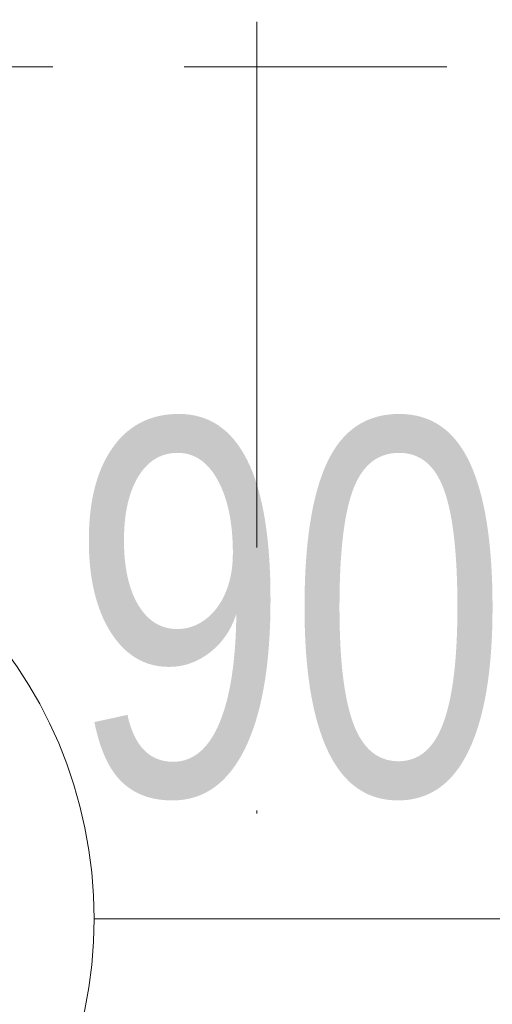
# Model space of a CAD drawing. Header units: inches. Extents: x 69729 to 77643, y -43505 to -36607.
# Tile 36 of 69: x 72429 to 72444, y -38197 to -38164. Entities that reach past the tile are written whole.
import ezdxf

# ---------------------------------------------------------------- set-up
doc = ezdxf.new("R2010")
doc.units = ezdxf.units.IN
doc.header["$MEASUREMENT"] = 0
doc.linetypes.add('DASHDOT', pattern=[1, 0.5, -0.25, 0, -0.25])
doc.linetypes.add('HIDDEN', pattern=[0.375, 0.25, -0.125])
doc.layers.get('0').update_dxf_attribs({"lineweight": 0})
for name, color, linetype, lineweight in [('p--dach', 2, 'Continuous', 30), ('p--drzwi', 125, 'Continuous', 0), ('p--opis drzwi', 252, 'Continuous', 0), ('p--osie konstr', 1, 'DASHDOT', 15)]:
    doc.layers.add(name, color=color, linetype=linetype, lineweight=lineweight)
doc.styles.add('STYL-1', font='arial.ttf', dxfattribs={"width": 0.75})

# ---------------------------------------------------------------- blocks, each defined once
blk = doc.blocks.new('drzwi-90-100')
blk.add_arc((10.8, 3.225), 84.153, 359.52334, 90.47666)

msp = doc.modelspace()

# ---------------------------------------------------------------- linework, layer by layer
at = {"layer": 'p--dach', "linetype": 'HIDDEN', "lineweight": 20, "ltscale": 35}
msp.add_line((71580.871, -38166.071), (72860.871, -38166.071), dxfattribs=at)
at = {"layer": 'p--opis drzwi', "lineweight": 0}
msp.add_line((72460.998, -38194.421), (72430.998, -38194.421), dxfattribs=at)
msp.add_circle((72415.998, -38194.421), 15, dxfattribs=at)
at = {"layer": 'p--osie konstr', "linetype": 'DASHDOT', "ltscale": 35}
msp.add_line((72436.421, -38357.571), (72436.421, -37773.871), dxfattribs=at)

# ---------------------------------------------------------------- block references
at = {"layer": 'p--drzwi', "rotation": 270}
msp.add_blockref('drzwi-90-100', (72436.671, -38144.421), dxfattribs=at)

# ---------------------------------------------------------------- texts
at = {"layer": 'p--opis drzwi', "lineweight": 0, "insert": (72430.209, -38177.807), "char_height": 12.5, "width": 17.2395, "attachment_point": 1, "style": 'STYL-1'}
msp.add_mtext('90\\P200', dxfattribs=at)

doc.saveas('drawing.dxf')
